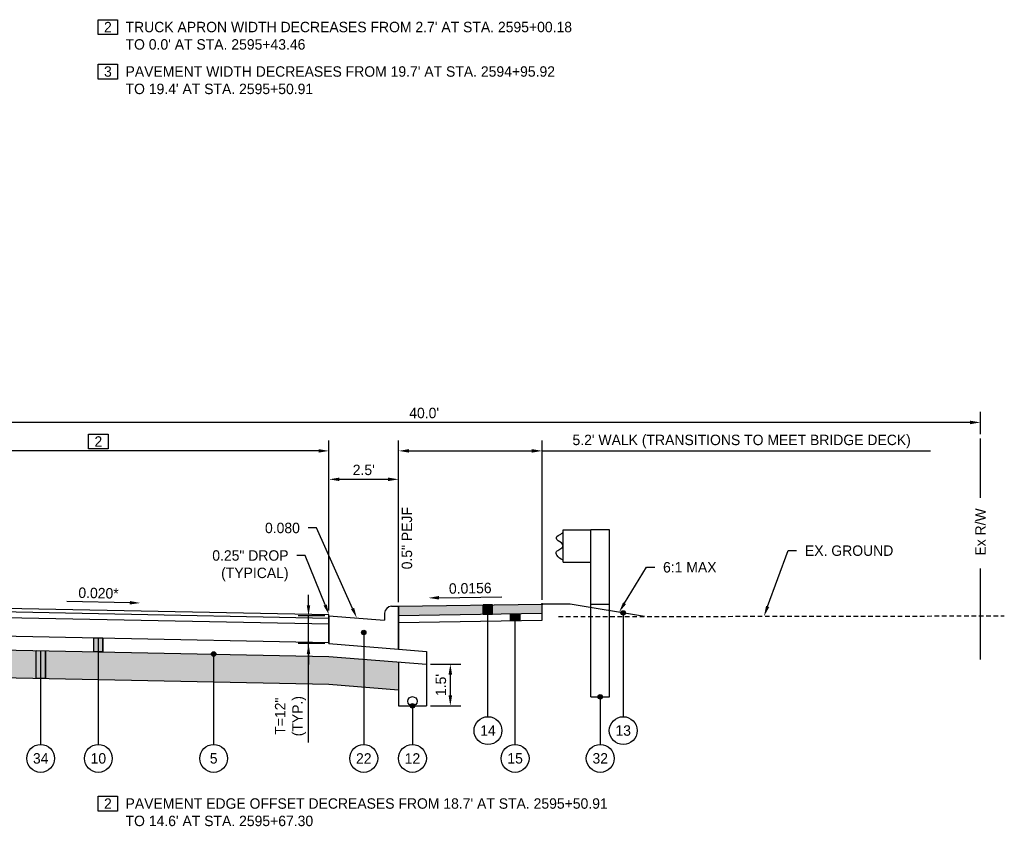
# Model space of a CAD drawing. Header units: feet. Extents: x 904 to 1979, y -2403 to -1843.
# Tile 19 of 34: x 1888 to 1923, y -2119 to -2090. Entities that reach past the tile are written whole.
import ezdxf
from ezdxf import colors
from ezdxf.entities.mleader import LeaderData, LeaderLine
from ezdxf.lldxf.tags import DXFTag
from ezdxf.math import Vec2, Vec3

# ---------------------------------------------------------------- set-up
doc = ezdxf.new("R2010")
doc.units = ezdxf.units.FT
doc.header["$MEASUREMENT"] = 0
doc.linetypes.add('OhDOT_USTN3', pattern=[0.22, 0.165, -0.055])
for name, color, linetype in [('PV_X_EOP', 27, 'OhDOT_USTN3'), ('RD_P_GR_Rt', 1, 'grrtpr'), ('RD_P_Text', 1, 'Continuous'), ('RW_X_Fee_RW', 50, 'rowex'), ('SC_Shading1', 247, 'Continuous'), ('SC_Shading2', 255, 'Continuous')]:
    doc.layers.add(name, color=color, linetype=linetype)
doc.styles.add('Slanted-Normal', font='font31.shx', dxfattribs={"height": 0.1})
doc.styles.get("Standard").update_dxf_attribs({"font": 'font31.shx'})
doc.styles.add('Straight-Normal', font='font30.shx', dxfattribs={"height": 0.1})
tags = doc.linetypes.add('grrtpr', pattern='A,0.18,["●",Standard,S=0.134,R=0,X=0,Y=-0.0925],0.135', length=0.315).pattern_tags.tags
tags[4] = DXFTag(74, 10)
doc.linetypes.add('rowex', pattern='A,0.75,-0.05,["Ex R/W",Straight-Normal,S=1,R=0,X=0,Y=-0.06],-0.7,0.75,-0.3,0.75,-0.3,0.75,-0.3,0.75,-0.3', length=5.7)
doc.dimstyles.new('COEC', dxfattribs={"dimscale": 13.9, "dimtxt": 0.18, "dimasz": 0.18, "dimexe": 0.18, "dimexo": 0.0625, "dimgap": 0.09, "dimtad": 1, "dimzin": 0, "dimdsep": 46, "dimtxsty": 'Standard', "dimcen": 0.09, "dimclrd": 256, "dimclre": 256, "dimclrt": 256, "dimaunit": 1, "dimadec": 4, "dimazin": 0, "dimtfac": 1, "dimtofl": 0, "dimtmove": 0, "dimatfit": 3, "dimfxl": 1, "dimtolj": 1, "dimtzin": 0, "dimlwd": -1, "dimlwe": -1, "dimarcsym": 0})

# ---------------------------------------------------------------- blocks, each defined once
blk = doc.blocks.new('*D1232')
at = {"layer": 'Defpoints', "color": 0, "transparency": 16777216}
for p in [(1898.213, -2111.356), (1898.95, -2111.356), (1898.95, -2112.356)]:
    blk.add_point(p, dxfattribs=at)
at = {"layer": 'RD_P_Text', "transparency": 16777216}
for p, q in [((1898.213, -2110.981), (1898.213, -2110.606)), ((1898.8, -2111.356), (1897.838, -2111.356)), ((1898.213, -2112.356), (1898.213, -2111.356)), ((1898.8, -2112.356), (1897.838, -2112.356)), ((1898.213, -2115.907), (1898.213, -2112.356)), ((1898.213, -2112.731), (1898.213, -2113.106))]:
    blk.add_line(p, q, dxfattribs=at)
for points in [[(1898.151, -2110.981), (1898.276, -2110.981), (1898.213, -2111.356)], [(1898.151, -2112.731), (1898.276, -2112.731), (1898.213, -2112.356)]]:
    blk.add_solid(points, dxfattribs=at)
at = {"layer": 'RD_P_Text', "transparency": 16777216, "insert": (1897.563, -2114.965), "char_height": 0.375, "attachment_point": 5, "rotation": 90}
blk.add_mtext('\\A1;T=12"\\P(TYP.)', dxfattribs=at)
blk = doc.blocks.new('*D1233')
at = {"layer": 'Defpoints', "color": 0, "transparency": 16777216}
for p in [(1902.45, -2113.095), (1903.312, -2113.095), (1902.45, -2114.595)]:
    blk.add_point(p, dxfattribs=at)
at = {"layer": 'RD_P_Text', "transparency": 16777216}
for p, q in [((1902.6, -2113.095), (1903.687, -2113.095)), ((1903.312, -2114.22), (1903.312, -2113.47)), ((1902.6, -2114.595), (1903.687, -2114.595))]:
    blk.add_line(p, q, dxfattribs=at)
for points in [[(1903.249, -2113.47), (1903.374, -2113.47), (1903.312, -2113.095)], [(1903.249, -2114.22), (1903.374, -2114.22), (1903.312, -2114.595)]]:
    blk.add_solid(points, dxfattribs=at)
at = {"layer": 'RD_P_Text', "transparency": 16777216, "insert": (1902.974, -2113.845), "char_height": 0.375, "attachment_point": 5, "rotation": 90}
blk.add_mtext("\\A1;1.5'", dxfattribs=at)
blk = doc.blocks.new('*D1234')
at = {"layer": 'Defpoints', "color": 0, "transparency": 16777216}
for p in [(1901.45, -2106.452), (1901.45, -2111.016), (1898.95, -2111.316)]:
    blk.add_point(p, dxfattribs=at)
at = {"layer": 'RD_P_Text', "transparency": 16777216}
for p, q in [((1898.95, -2111.166), (1898.95, -2106.077)), ((1901.45, -2110.866), (1901.45, -2106.077)), ((1899.325, -2106.452), (1901.075, -2106.452))]:
    blk.add_line(p, q, dxfattribs=at)
for points in [[(1899.325, -2106.39), (1899.325, -2106.515), (1898.95, -2106.452)], [(1901.075, -2106.39), (1901.075, -2106.515), (1901.45, -2106.452)]]:
    blk.add_solid(points, dxfattribs=at)
at = {"layer": 'RD_P_Text', "transparency": 16777216, "insert": (1900.2, -2106.115), "char_height": 0.375, "attachment_point": 5}
blk.add_mtext("\\A1;2.5'", dxfattribs=at)
blk = doc.blocks.new('*D1235')
at = {"layer": 'Defpoints', "color": 0, "transparency": 16777216}
for p in [(1901.45, -2105.43), (1901.45, -2111.016), (1906.616, -2110.935)]:
    blk.add_point(p, dxfattribs=at)
at = {"layer": 'RD_P_Text', "transparency": 16777216}
for p, q in [((1901.45, -2110.866), (1901.45, -2105.055)), ((1906.616, -2110.785), (1906.616, -2105.055)), ((1901.825, -2105.43), (1906.241, -2105.43)), ((1906.616, -2105.43), (1920.574, -2105.43))]:
    blk.add_line(p, q, dxfattribs=at)
for points in [[(1901.825, -2105.367), (1901.825, -2105.492), (1901.45, -2105.43)], [(1906.241, -2105.367), (1906.241, -2105.492), (1906.616, -2105.43)]]:
    blk.add_solid(points, dxfattribs=at)
at = {"layer": 'RD_P_Text', "transparency": 16777216, "insert": (1913.783, -2105.092), "char_height": 0.375, "attachment_point": 5}
blk.add_mtext("\\A1;5.2' WALK (TRANSITIONS TO MEET BRIDGE DECK)", dxfattribs=at)
blk = doc.blocks.new('*D1240')
at = {"layer": 'Defpoints', "color": 0, "transparency": 16777216}
for p in [(1882.37, -2104.984), (1882.37, -2105.43), (1898.95, -2111.316)]:
    blk.add_point(p, dxfattribs=at)
at = {"layer": 'RD_P_Text', "transparency": 16777216}
for p, q in [((1882.37, -2105.134), (1882.37, -2105.805)), ((1898.95, -2111.166), (1898.95, -2105.055)), ((1898.575, -2105.43), (1882.745, -2105.43))]:
    blk.add_line(p, q, dxfattribs=at)
for points in [[(1882.745, -2105.367), (1882.745, -2105.492), (1882.37, -2105.43)], [(1898.575, -2105.367), (1898.575, -2105.492), (1898.95, -2105.43)]]:
    blk.add_solid(points, dxfattribs=at)
at = {"layer": 'RD_P_Text', "transparency": 16777216, "insert": (1890.66, -2105.092), "char_height": 0.375, "attachment_point": 5}
blk.add_mtext('\\A1;2', dxfattribs=at)
blk = doc.blocks.new('*D1243')
at = {"layer": 'Defpoints', "color": 0, "transparency": 16777216}
for p in [(1882.37, -2104.407), (1882.37, -2104.984), (1922.37, -2104.984)]:
    blk.add_point(p, dxfattribs=at)
at = {"layer": 'RD_P_Text', "transparency": 16777216}
for p, q in [((1882.37, -2104.834), (1882.37, -2104.032)), ((1922.37, -2104.834), (1922.37, -2104.032)), ((1921.995, -2104.407), (1882.745, -2104.407))]:
    blk.add_line(p, q, dxfattribs=at)
for points in [[(1882.745, -2104.345), (1882.745, -2104.47), (1882.37, -2104.407)], [(1921.995, -2104.345), (1921.995, -2104.47), (1922.37, -2104.407)]]:
    blk.add_solid(points, dxfattribs=at)
at = {"layer": 'RD_P_Text', "transparency": 16777216, "insert": (1902.37, -2104.07), "char_height": 0.375, "attachment_point": 5}
blk.add_mtext("\\A1;40.0'", dxfattribs=at)

msp = doc.modelspace()

# ---------------------------------------------------------------- hatches: boundary and pattern name
at = {"layer": 'RD_P_Text'}
h = msp.add_hatch(color=256, dxfattribs=at)
h.dxf.hatch_style = 1
h.paths.add_polyline_path([(1904.83, -2110.963), (1904.497, -2110.968), (1904.497, -2111.301), (1904.83, -2111.296)])
h = msp.add_hatch(color=256, dxfattribs=at)
h.dxf.hatch_style = 1
h.paths.add_polyline_path([(1905.474, -2111.286), (1905.807, -2111.281), (1905.807, -2111.531), (1905.474, -2111.536)])
h = msp.add_hatch(color=256, dxfattribs=at)
h.dxf.hatch_style = 1
edge = h.paths.add_edge_path()
edge.add_arc((1909.526, -2111.253), 0.08, 180, 540, ccw=False)
h = msp.add_hatch(color=256, dxfattribs=at)
h.dxf.hatch_style = 1
h.paths.add_polyline_path([(1890.493, -2112.146), (1890.826, -2112.153), (1890.826, -2112.653), (1890.493, -2112.646)])
h = msp.add_hatch(color=256, dxfattribs=at)
h.dxf.hatch_style = 1
edge = h.paths.add_edge_path()
edge.add_arc((1900.2, -2111.956), 0.08, 180, 540, ccw=False)
h = msp.add_hatch(color=256, dxfattribs=at)
h.dxf.hatch_style = 1
h.paths.add_polyline_path([(1888.421, -2112.605), (1888.754, -2112.611), (1888.754, -2113.611), (1888.421, -2113.605)])
h = msp.add_hatch(color=256, dxfattribs=at)
h.dxf.hatch_style = 1
edge = h.paths.add_edge_path()
edge.add_arc((1894.805, -2112.732), 0.08, 0, 360)
h = msp.add_hatch(color=256, dxfattribs=at)
h.dxf.hatch_style = 1
edge = h.paths.add_edge_path()
edge.add_arc((1908.7, -2114.268), 0.08, 180, 540, ccw=False)
h = msp.add_hatch(color=256, dxfattribs=at)
h.dxf.hatch_style = 1
edge = h.paths.add_edge_path()
edge.add_arc((1901.95, -2114.595), 0.08, 180, 540, ccw=False)
at = {"layer": 'SC_Shading1'}
h = msp.add_hatch(dxfattribs=at)
h.set_pattern_fill('WICKER', color=256, scale=1.5)
h.set_pattern_definition([(0, (-20.1094, -80.9258), (0, 1.5), [0.439335, -0.257355, 0.621315, -0.18198]), (0, (-20.1094, -81.1078), (0, 1.5), [0.621315, -0.257355, 0.439335, -0.18198]), (0, (-19.6701, -80.0471), (0, 1.5), [0.621315, -0.257355, 0.439335, -0.18198]), (0, (-19.6701, -79.8651), (0, 1.5), [0.439335, -0.257355, 0.621315, -0.18198]), (90, (-19.8521, -80.9258), (-1.5, 9e-17), [0.439335, -0.257355, 0.621315, -0.18198]), (90, (-19.6701, -80.9258), (-1.5, 9e-17), [0.621315, -0.257355, 0.439335, -0.18198]), (90, (-18.7914, -80.6684), (-1.5, 9e-17), [0.621315, -0.18198, 0.439335, -0.257355]), (90, (-18.6094, -80.4864), (-1.5, 9e-17), [0.439335, -0.18198, 0.621315, -0.257355]), (135, (-19.3594, -81.2364), (-1.4999962, -1.4999962), [0.439335, -0.257355, 0.36396, -0.257355, 0.621315, -0.18198]), (135, (-19.2308, -81.1078), (-1.4999962, -1.4999962), [0.621315, -0.257355, 0.36396, -0.257355, 0.439335, -0.18198]), (135, (-18.352, -80.7438), (-1.4999962, -1.4999962), [0.36396, -0.257355, 0.621315, -0.18198, 0.439335, -0.257355]), (135, (-18.352, -80.4864), (-1.4999962, -1.4999962), [0.36396, -0.257355, 0.439335, -0.18198, 0.621315, -0.257355]), (45, (-19.2308, -81.3651), (-1.4999962, 1.4999962), [0.36396, -0.257355, 0.439335, -0.18198, 0.621315, -0.257355]), (45, (-19.4881, -81.3651), (-1.4999962, 1.4999962), [0.36396, -0.257355, 0.621315, -0.18198, 0.439335, -0.257355]), (45, (-20.2914, -80.9258), (-1.4999962, 1.4999962), [0.439335, -0.18198, 0.621315, -0.257355, 0.36396, -0.257355]), (45, (-20.5488, -80.9258), (-1.4999962, 1.4999962), [0.621315, -0.18198, 0.439335, -0.257355, 0.36396, -0.257355])])
h.paths.add_polyline_path([(1866.01, -2113.811), (1882.37, -2113.484), (1898.95, -2113.815), (1901.45, -2114.015), (1901.45, -2113.015), (1898.95, -2112.815), (1882.37, -2112.484), (1866.01, -2112.811), (1863.51, -2113.011), (1863.51, -2114.011)])
at = {"layer": 'SC_Shading2'}
h = msp.add_hatch(color=256, dxfattribs=at)
h.dxf.hatch_style = 1
h.paths.add_polyline_path([(1906.616, -2111.268), (1901.45, -2111.349), (1901.45, -2111.016), (1906.616, -2110.935)])

# ---------------------------------------------------------------- linework, layer by layer
at = {"layer": 'PV_X_EOP', "flags": 128}
msp.add_lwpolyline([(1907.204, -2111.387), (1923.225, -2111.36)], dxfattribs=at)
at = {"layer": 'RD_P_GR_Rt', "linetype": 'Continuous'}
for points in [[(1907.366, -2109.435), (1907.366, -2108.268)], [(1907.366, -2108.268), (1908.366, -2108.268)], [(1908.366, -2114.268), (1908.366, -2108.268)], [(1909.033, -2108.268), (1908.366, -2108.268)], [(1909.033, -2114.268), (1909.033, -2108.268)], [(1907.366, -2109.435), (1908.366, -2109.435)], [(1908.366, -2110.935), (1909.033, -2110.935)], [(1908.366, -2114.268), (1909.033, -2114.268)]]:
    msp.add_lwpolyline(points, dxfattribs=at)
msp.add_circle((1906.616, -2110.935), 0.02, dxfattribs=at)
msp.add_spline([(1907.366, -2109.352), (1907.142, -2109.175), (1907.119, -2109.073), (1907.208, -2108.987), (1907.344, -2108.887), (1907.361, -2108.858), (1907.348, -2108.781), (1907.145, -2108.609), (1907.126, -2108.543), (1907.284, -2108.42), (1907.366, -2108.352)], degree=3, dxfattribs=at)
at = {"layer": 'RD_P_Text'}
for points in [[(1890.653, -2089.931), (1891.353, -2089.931), (1891.353, -2090.465), (1890.653, -2090.465)], [(1890.653, -2091.53), (1891.353, -2091.53), (1891.353, -2092.064), (1890.653, -2092.064)], [(1890.31, -2104.826), (1891.01, -2104.826), (1891.01, -2105.359), (1890.31, -2105.359)], [(1890.653, -2117.841), (1891.353, -2117.841), (1891.353, -2118.375), (1890.653, -2118.375)]]:
    msp.add_lwpolyline(points, close=True, dxfattribs=at)
at = {"layer": 'RD_P_Text', "linetype": 'ByBlock', "lineweight": -2}
for points in [[(1902.901, -2110.709), (1905.165, -2110.674)], [(1891.792, -2110.888), (1889.528, -2110.843)]]:
    msp.add_lwpolyline(points, dxfattribs=at)
at = {"layer": 'RD_P_Text', "ltscale": 0.5, "flags": 128}
for points in [[(1882.37, -2110.984), (1898.95, -2111.316)], [(1882.37, -2111.109), (1898.95, -2111.441)], [(1882.37, -2111.318), (1898.95, -2111.649)], [(1898.95, -2112.356), (1898.95, -2111.316)], [(1882.37, -2111.984), (1898.95, -2112.315)], [(1890.493, -2112.646), (1890.493, -2112.146)], [(1890.66, -2115.984), (1890.66, -2112.149)], [(1890.826, -2112.653), (1890.826, -2112.153)], [(1882.37, -2112.484), (1898.95, -2112.815)], [(1888.421, -2113.605), (1888.421, -2112.605)], [(1888.587, -2115.984), (1888.587, -2112.608)], [(1888.754, -2113.611), (1888.754, -2112.611)], [(1894.805, -2115.984), (1894.805, -2112.732)], [(1882.37, -2113.484), (1898.95, -2113.815)]]:
    msp.add_lwpolyline(points, dxfattribs=at)
at = {"layer": 'RD_P_Text', "flags": 128}
for points in [[(1901.2, -2111.016), (1901.45, -2111.016)], [(1901.45, -2111.016), (1906.616, -2110.935)], [(1901.45, -2111.016), (1901.45, -2112.556)], [(1901.45, -2112.556), (1901.45, -2111.016)], [(1904.83, -2110.963), (1904.497, -2110.968), (1904.497, -2111.301), (1904.83, -2111.296), (1904.83, -2110.963)], [(1904.497, -2111.301), (1904.497, -2110.968)], [(1904.663, -2114.984), (1904.663, -2110.966)], [(1904.83, -2111.296), (1904.83, -2110.963)], [(1906.616, -2111.518), (1906.616, -2110.935)], [(1907.616, -2110.935), (1906.616, -2110.935)], [(1910.297, -2111.382), (1907.616, -2110.935)], [(1898.95, -2111.356), (1900.95, -2111.516)], [(1898.95, -2111.356), (1898.95, -2112.356)], [(1900.95, -2111.266), (1900.95, -2111.516)], [(1901.45, -2111.349), (1906.616, -2111.268)], [(1905.474, -2111.286), (1905.807, -2111.281), (1905.807, -2111.531), (1905.474, -2111.536), (1905.474, -2111.286)], [(1905.474, -2111.536), (1905.474, -2111.286)], [(1905.64, -2115.984), (1905.64, -2111.283)], [(1905.807, -2111.531), (1905.807, -2111.281)], [(1909.526, -2111.253), (1909.526, -2114.984)], [(1901.45, -2111.599), (1906.616, -2111.518)], [(1890.493, -2112.146), (1890.826, -2112.153), (1890.826, -2112.653), (1890.493, -2112.646), (1890.493, -2112.146)], [(1900.2, -2111.956), (1900.2, -2115.984)], [(1898.95, -2112.356), (1901.45, -2112.556)], [(1901.45, -2112.556), (1902.45, -2112.636)], [(1888.421, -2112.605), (1888.754, -2112.611), (1888.754, -2113.611), (1888.421, -2113.605), (1888.421, -2112.605)], [(1898.95, -2112.815), (1902.45, -2113.095)], [(1902.45, -2112.636), (1902.45, -2113.095)], [(1901.45, -2113.015), (1901.45, -2114.595)], [(1902.45, -2113.095), (1902.45, -2114.595)], [(1898.95, -2113.815), (1901.45, -2114.015)], [(1908.7, -2114.268), (1908.7, -2115.984)], [(1901.45, -2114.595), (1902.45, -2114.595)], [(1901.95, -2114.595), (1901.95, -2115.984)]]:
    msp.add_lwpolyline(points, dxfattribs=at)
at = {"layer": 'RD_P_Text'}
for centre, radius in [((1909.526, -2111.253), 0.08), ((1900.2, -2111.956), 0.08), ((1894.805, -2112.732), 0.08), ((1901.95, -2114.429), 0.166), ((1908.7, -2114.268), 0.08), ((1901.95, -2114.595), 0.08), ((1904.663, -2115.484), 0.5), ((1909.526, -2115.484), 0.5), ((1888.587, -2116.484), 0.5), ((1890.66, -2116.484), 0.5), ((1894.805, -2116.484), 0.5), ((1900.2, -2116.484), 0.5), ((1901.95, -2116.484), 0.5), ((1905.64, -2116.484), 0.5), ((1908.7, -2116.484), 0.5)]:
    msp.add_circle(centre, radius, dxfattribs=at)
msp.add_arc((1901.2, -2111.266), 0.25, 90, 180, dxfattribs=at)
for points in [[(1902.902, -2110.771), (1902.526, -2110.715), (1902.9, -2110.646)], [(1891.79, -2110.951), (1892.167, -2110.896), (1891.793, -2110.826)]]:
    msp.add_solid(points, dxfattribs=at)
at = {"layer": 'RW_X_Fee_RW', "linetype": 'Continuous', "ltscale": 0.5, "flags": 128}
for points in [[(1922.37, -2107.12), (1922.37, -2104.984)], [(1922.37, -2112.929), (1922.37, -2109.653)]]:
    msp.add_lwpolyline(points, dxfattribs=at)

# ---------------------------------------------------------------- texts
at = {"layer": 'RD_P_Text', "char_height": 0.375}
for s, width, heights, insert, attachment_point in [('\\pxt43;2', 34.83485, [0], (1891.003, -2090.198), 5), ("TRUCK APRON WIDTH DECREASES FROM 2.7' AT STA. 2595+00.18\\PTO 0.0' AT STA. 2595+43.46", 21.75627, [9.075], (1891.637, -2090.007), 1), ('\\pxt43;3', 34.83485, [0], (1891.003, -2091.797), 5), ("PAVEMENT WIDTH DECREASES FROM 19.7' AT STA. 2594+95.92\\PTO 19.4' AT STA. 2595+50.91", 21.75627, [9.075], (1891.637, -2091.606), 1), ('14', 34.83485, [0], (1904.663, -2115.484), 5), ('13', 34.83485, [0], (1909.526, -2115.484), 5), ('34', 34.83485, [0], (1888.587, -2116.484), 5), ('10', 34.83485, [0], (1890.66, -2116.484), 5), ('5', 34.83485, [0], (1894.805, -2116.484), 5), ('22', 34.83485, [0], (1900.2, -2116.484), 5), ('12', 34.83485, [0], (1901.95, -2116.484), 5), ('15', 34.83485, [0], (1905.64, -2116.484), 5), ('32', 34.83485, [0], (1908.7, -2116.484), 5), ('\\pxt43;2', 34.83485, [0], (1891.003, -2118.108), 5), ("PAVEMENT EDGE OFFSET DECREASES FROM 18.7' AT STA. 2595+50.91\\PTO 14.6' AT STA. 2595+67.30", 21.75627, [9.075], (1891.637, -2117.917), 1)]:
    msp.add_mtext_dynamic_manual_height_columns(s, width=width, gutter_width=10, heights=heights, dxfattribs=dict(at, insert=insert, attachment_point=attachment_point))
at = {"layer": 'RD_P_Text', "char_height": 0.375, "attachment_point": 5}
for s, width, insert, rotation in [('0.5" PEJF', 34.83485, (1901.753, -2108.567), 90), ('0.020*', 2.91398, (1890.666, -2110.543), 358.8542), ('0.0156', 2.91398, (1904.028, -2110.369), 0.8937)]:
    msp.add_mtext_dynamic_manual_height_columns(s, width=width, gutter_width=10, heights=[0], dxfattribs=dict(at, insert=insert, rotation=rotation))
at = {"layer": 'RW_X_Fee_RW', "insert": (1922.37, -2108.344), "char_height": 0.375, "attachment_point": 5, "rotation": 90}
msp.add_mtext_dynamic_manual_height_columns('Ex R/W', width=34.83485, gutter_width=10, heights=[0.375], dxfattribs=at)

# ---------------------------------------------------------------- dimensions: what is measured, and where the dimension line sits
at = {"layer": 'RD_P_Text'}
dim = msp.add_linear_dim(base=(1901.45, -2105.43), p1=(1906.616, -2110.935), p2=(1901.45, -2111.016), text="5.2' WALK (TRANSITIONS TO MEET BRIDGE DECK)", dimstyle='COEC', override={"dimscale": 3, "dimtxt": 0.125, "dimasz": 0.125, "dimexe": 0.125, "dimexo": 0.05, "dimgap": 0.05}, dxfattribs=at)
dim.commit()
dim.dimension.update_dxf_attribs({"geometry": '*D1235', "text_midpoint": (1913.783, -2105.43), "dimtype": 160})
for base, p1, p2, text, picture, middle in [((1882.37, -2104.407), (1922.37, -2104.984), (1882.37, -2104.984), "40.0'", '*D1243', (1902.37, -2104.07)), ((1882.37, -2105.43), (1898.95, -2111.316), (1882.37, -2104.984), '2', '*D1240', (1890.66, -2105.092)), ((1901.45, -2106.452), (1898.95, -2111.316), (1901.45, -2111.016), "2.5'", '*D1234', (1900.2, -2106.115))]:
    dim = msp.add_linear_dim(base=base, p1=p1, p2=p2, text=text, dimstyle='COEC', override={"dimscale": 3, "dimtxt": 0.125, "dimasz": 0.125, "dimexe": 0.125, "dimexo": 0.05, "dimgap": 0.05}, dxfattribs=at)
    dim.commit()
    dim.dimension.update_dxf_attribs({"geometry": picture, "text_midpoint": middle})
dim = msp.add_linear_dim(base=(1898.213, -2111.356), p1=(1898.95, -2112.356), p2=(1898.95, -2111.356), angle=90, text='T=12"\\P(TYP.)', dimstyle='COEC', override={"dimscale": 3, "dimtxt": 0.125, "dimasz": 0.125, "dimexe": 0.125, "dimexo": 0.05, "dimgap": 0.05, "dimtmove": 1}, dxfattribs=at)
dim.commit()
dim.dimension.update_dxf_attribs({"geometry": '*D1232', "text_midpoint": (1898.977, -2114.965), "dimtype": 160})
dim = msp.add_linear_dim(base=(1903.312, -2113.095), p1=(1902.45, -2114.595), p2=(1902.45, -2113.095), angle=90, text="1.5'", dimstyle='COEC', override={"dimscale": 3, "dimtxt": 0.125, "dimasz": 0.125, "dimexe": 0.125, "dimexo": 0.05, "dimgap": 0.05}, dxfattribs=at)
dim.commit()
dim.dimension.update_dxf_attribs({"geometry": '*D1233', "text_midpoint": (1902.974, -2113.845)})

# ---------------------------------------------------------------- leaders
ml = msp.add_multileader_mtext('Standard', dxfattribs=at)
ml.set_content('0.080', color=256, style='Slanted-Normal')
ml.set_leader_properties()
ml.build(insert=Vec2(0, 0))
ml.multileader.update_dxf_attribs({"dogleg_length": 0.1, "arrow_head_size": 0.375, "scale": 3})
ctx = ml.context
ctx.base_point, ctx.scale, ctx.char_height, ctx.arrow_head_size, ctx.landing_gap_size, ctx.plane_origin = Vec3(1896.02, -2108.2), 3, 0.375, 0.375, 0.3, Vec3(1890.374, -2108.843)
ctx.text_align_type = 2
notes = []
notes.append((ctx, [(1, (1, 1, 0), (1898.504, -2108.2), (-1, 0), 0.3, [(0, [(1899.95, -2111.436)], 0, [])])]))
ctx.mtext.insert, ctx.mtext.alignment, ctx.mtext.flow_direction = Vec3(1897.904, -2108.012), 3, 5
ml = msp.add_multileader_mtext('Standard', dxfattribs=at)
ml.set_content('0.25" DROP\\P(TYPICAL)', color=256, style='Slanted-Normal')
ml.set_leader_properties()
ml.build(insert=Vec2(0, 0))
ml.multileader.update_dxf_attribs({"dogleg_length": 0.1, "arrow_head_size": 0.375, "scale": 3})
ctx = ml.context
ctx.base_point, ctx.scale, ctx.char_height, ctx.arrow_head_size, ctx.landing_gap_size, ctx.plane_origin = Vec3(1894.084, -2109.19), 3, 0.375, 0.375, 0.3, Vec3(1889.374, -2108.723)
ctx.text_align_type = 2
notes.append((ctx, [(1, (1, 1, 0), (1898.097, -2109.19), (-1, 0), 0.3, [(0, [(1898.95, -2111.316)], 0, [])])]))
ctx.mtext.insert, ctx.mtext.alignment, ctx.mtext.flow_direction = Vec3(1897.497, -2109.002), 3, 5
ml = msp.add_multileader_mtext('Standard', dxfattribs=at)
ml.set_content('EX. GROUND', color=256, style='Slanted-Normal')
ml.set_leader_properties()
ml.build(insert=Vec2(0, 0))
ml.multileader.update_dxf_attribs({"dogleg_length": 0.1, "arrow_head_size": 0.375, "scale": 3})
ctx = ml.context
ctx.base_point, ctx.scale, ctx.char_height, ctx.arrow_head_size, ctx.landing_gap_size, ctx.plane_origin = Vec3(1915.759, -2109.015), 3, 0.375, 0.375, 0.3, Vec3(1915.36, -2108.29)
notes.append((ctx, [(1, (1, 1, 0), (1915.459, -2109.015), (1, 0), 0.3, [(0, [(1914.587, -2111.375)], 0, [])])]))
ctx.mtext.insert, ctx.mtext.flow_direction = Vec3(1916.059, -2108.828), 5
ml = msp.add_multileader_mtext('Standard', dxfattribs=at)
ml.set_content('6:1 MAX', color=256, style='Slanted-Normal')
ml.set_leader_properties()
ml.build(insert=Vec2(0, 0))
ml.multileader.update_dxf_attribs({"dogleg_length": 0.1, "arrow_head_size": 0.375, "scale": 3})
ctx = ml.context
ctx.base_point, ctx.scale, ctx.char_height, ctx.arrow_head_size, ctx.landing_gap_size, ctx.plane_origin = Vec3(1910.658, -2109.613), 3, 0.375, 0.375, 0.3, Vec3(1905.724, -2109.196)
notes.append((ctx, [(0, (1, 1, 0), (1910.358, -2109.613), (1, 0), 0.3, [(0, [(1909.378, -2111.229)], 0, [])])]))
ctx.mtext.insert, ctx.mtext.flow_direction = Vec3(1910.958, -2109.426), 5
for ctx, leaders in notes:
    for number, flags, end, landing, length, lines in leaders:
        leader = LeaderData()
        leader.index, (leader.has_last_leader_line, leader.has_dogleg_vector, leader.attachment_direction) = number, flags
        leader.last_leader_point, leader.dogleg_vector, leader.dogleg_length = Vec3(end), Vec3(landing), length
        for number, points, colour, breaks in lines:
            line = LeaderLine()
            line.index, line.vertices, line.color, line.breaks = number, Vec3.list(points), colors.encode_raw_color(colour), breaks
            leader.lines.append(line)
        ctx.leaders.append(leader)

doc.saveas('drawing.dxf')
